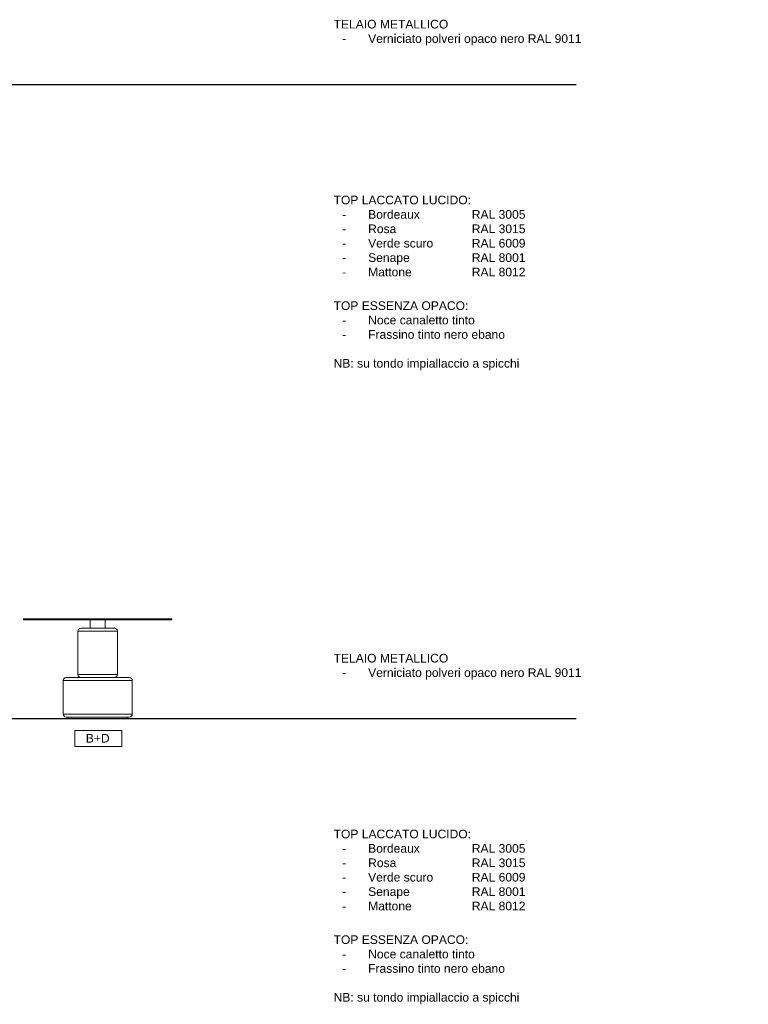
# Model space of a CAD drawing. Header units: millimetres. Extents: x 212 to 4870, y -1159 to 1622.
# Tile 15 of 21: x 3489 to 3784, y 1047 to 1445. Entities that reach past the tile are written whole.
import ezdxf

# ---------------------------------------------------------------- set-up
doc = ezdxf.new("R2010")
doc.units = ezdxf.units.MM
doc.header["$PDSIZE"] = -1
doc.layers.get('0').update_dxf_attribs({"lineweight": 9})
doc.layers.add('FORMAT', color=7, linetype='Continuous')
doc.styles.get("Standard").update_dxf_attribs({"font": 'Arial.ttf'})

msp = doc.modelspace()

# ---------------------------------------------------------------- linework, layer by layer
at = {"lineweight": 30}
for p, q in [((3069.25, 1419.17), (3714, 1419.17)), ((3069.25, 1162.43), (3714, 1162.43))]:
    msp.add_line(p, q, dxfattribs=at)
at = {"color": 7, "linetype": 'Continuous', "lineweight": 9}
for p, q in [((3490.14, 1202.83), (3490.14, 1202.33)), ((3490.14, 1202.33), (3520.14, 1202.33)), ((3517.14, 1202.33), (3517.14, 1199.03)), ((3520.14, 1202.33), (3550.14, 1202.33)), ((3523.14, 1199.03), (3523.14, 1202.33)), ((3550.14, 1202.33), (3550.14, 1202.83)), ((3512.14, 1197.83), (3512.14, 1180.23)), ((3513.34, 1199.03), (3526.6, 1199.03)), ((3526.54, 1199.03), (3513.34, 1199.03)), ((3526.94, 1199.03), (3526.54, 1199.03)), ((3526.6, 1199.03), (3526.94, 1199.03)), ((3528.14, 1180.23), (3528.14, 1197.83)), ((3506.14, 1177.83), (3506.14, 1164.23)), ((3507.34, 1179.03), (3532.94, 1179.03)), ((3534.14, 1164.23), (3534.14, 1177.83)), ((3518.52, 1163.03), (3507.34, 1163.03)), ((3508.14, 1163.03), (3508.14, 1162.43)), ((3532.14, 1162.43), (3508.14, 1162.43)), ((3532.94, 1163.03), (3518.52, 1163.03)), ((3532.14, 1162.43), (3532.14, 1163.03))]:
    msp.add_line(p, q, dxfattribs=at)
msp.add_line((3490.14, 1202.83), (3550.14, 1202.83))
at = {"color": 252, "linetype": 'Continuous', "lineweight": 9}
for p, q in [((3527.74, 1197.83), (3512.14, 1197.83)), ((3528.14, 1197.83), (3527.74, 1197.83)), ((3512.14, 1180.23), (3527.74, 1180.23)), ((3518.36, 1177.83), (3506.14, 1177.83)), ((3534.14, 1177.83), (3518.36, 1177.83)), ((3506.14, 1164.23), (3518.36, 1164.23)), ((3518.36, 1164.23), (3534.14, 1164.23))]:
    msp.add_line(p, q, dxfattribs=at)
at = {"color": 1, "linetype": 'Continuous', "lineweight": 9}
msp.add_line((3527.74, 1180.23), (3528.14, 1180.23), dxfattribs=at)
msp.add_lwpolyline([(3510.91, 1157.64), (3529.9, 1157.64), (3529.9, 1151.13), (3510.91, 1151.13)], close=True)
at = {"color": 7, "linetype": 'Continuous', "lineweight": 9}
for centre, start, end in [((3513.34, 1197.83), 90, 180), ((3526.94, 1197.83), 0, 90), ((3513.34, 1180.23), 180, 270), ((3526.94, 1180.23), 270, 0), ((3507.34, 1177.83), 90, 180), ((3532.94, 1177.83), 0, 90), ((3507.34, 1164.23), 180, 270), ((3532.94, 1164.23), 270, 0)]:
    msp.add_arc(centre, 1.2, start, end, dxfattribs=at)
at = {"layer": 'FORMAT', "color": 7, "lineweight": 9}
msp.add_point((3526.94, 1199.03), dxfattribs=at)

# ---------------------------------------------------------------- texts
at = {"char_height": 3.5, "attachment_point": 1}
for s, width, gutter_width, insert in [('TELAIO METALLICO\\P\\pi-10.5,l14,t14;-^IVerniciato polveri opaco nero RAL 9011', 1303.6008, 1, (3615.72, 1445.36)), ('TOP LACCATO LUCIDO:\\P\\pi-10.5,l14,t14,42,56;-^IBordeaux ^I^IRAL 3005\\P\\pt14,28,42,56;-^IRosa ^I^I^IRAL 3015\\P\\pt14,42,56;-^IVerde scuro ^I^IRAL 6009\\P-^ISenape ^I^IRAL 8001\\P-^IMattone ^I^IRAL 8012', 1303.6008, 1, (3615.72, 1374.16)), ('TOP ESSENZA OPACO:\\P\\pi-10.5,l14,t14;-^INoce canaletto tinto\\P-^IFrassino tinto nero ebano\\P\\pi0,l0,tz;\\PNB: su tondo impiallaccio a spicchi', 1303.6008, 1, (3615.72, 1331.37)), ('TELAIO METALLICO\\P\\pi-10.5,l14,t14;-^IVerniciato polveri opaco nero RAL 9011', 1303.6008, 1, (3615.72, 1188.61)), ('B+D', 48.7685, 17.5, (3515.33, 1156.2)), ('TOP LACCATO LUCIDO:\\P\\pi-10.5,l14,t14,42,56;-^IBordeaux ^I^IRAL 3005\\P\\pt14,28,42,56;-^IRosa ^I^I^IRAL 3015\\P\\pt14,42,56;-^IVerde scuro ^I^IRAL 6009\\P-^ISenape ^I^IRAL 8001\\P-^IMattone ^I^IRAL 8012', 1303.6008, 1, (3615.72, 1117.42)), ('TOP ESSENZA OPACO:\\P\\pi-10.5,l14,t14;-^INoce canaletto tinto\\P-^IFrassino tinto nero ebano\\P\\pi0,l0,tz;\\PNB: su tondo impiallaccio a spicchi', 1303.6008, 1, (3615.72, 1074.63))]:
    msp.add_mtext_dynamic_manual_height_columns(s, width=width, gutter_width=gutter_width, heights=[0], dxfattribs=dict(at, insert=insert))

doc.saveas('drawing.dxf')
